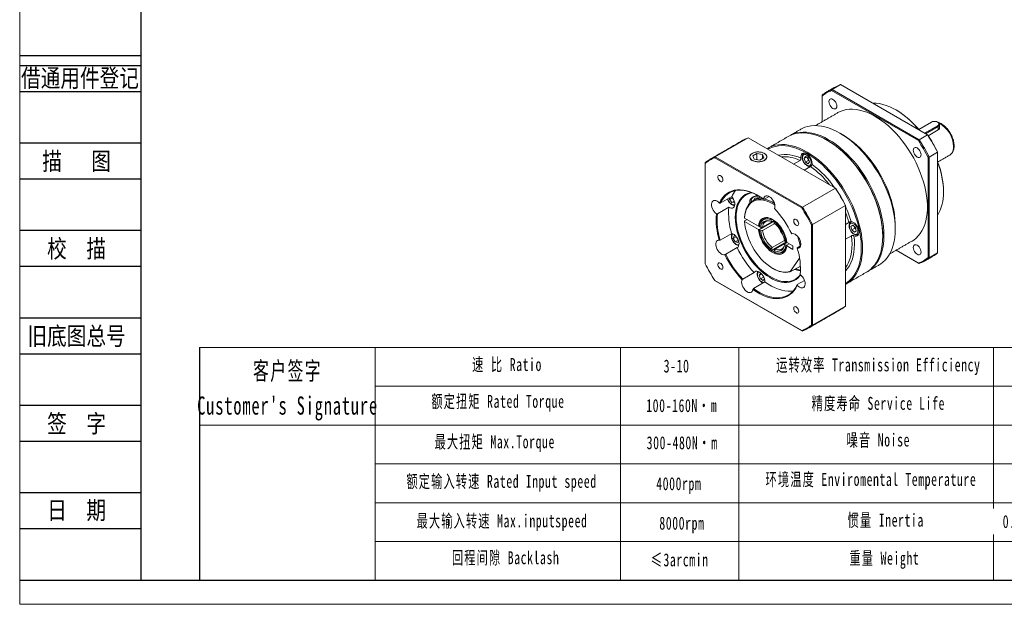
# Model space of a CAD drawing. Header units: millimetres. Extents: x 154 to 698, y 152 to 537.
# Tile 1 of 3: x 154 to 417, y 152 to 308. Entities that reach past the tile are written whole.
import ezdxf
from ezdxf.enums import TextEntityAlignment as Align

# ---------------------------------------------------------------- set-up
doc = ezdxf.new("R2010")
doc.units = ezdxf.units.MM
doc.layers.get('0').update_dxf_attribs({"lineweight": 18})
for name, color, linetype in [('2细线层', 4, 'Continuous'), ('6文字层', 3, 'Continuous'), ('7标注层', 4, 'Continuous')]:
    doc.layers.add(name, color=color, linetype=linetype)
doc.layers.add('图框_外框线', color=7, linetype='Continuous', lineweight=18)
doc.styles.add('宋体', font='txt', dxfattribs={"width": 0.8})
doc.styles.add('标准', font='txt', dxfattribs={"width": 0.667})

msp = doc.modelspace()

# ---------------------------------------------------------------- linework, layer by layer
at = {"color": 7, "linetype": 'Continuous', "lineweight": 15}
for p, q in [((370.66, 289.48), (372.88, 290.76)), ((370.66, 289.48), (393.94, 276.03)), ((396.17, 277.32), (372.88, 290.76)), ((367.98, 287.68), (367.98, 280.81)), ((393.73, 275.79), (370.55, 289.17)), ((397.22, 280.75), (393.82, 278.78)), ((395.38, 277.77), (398.88, 279.79)), ((399.01, 279.57), (395.63, 277.63)), ((398.88, 279.79), (399.01, 279.57)), ((399.01, 279.57), (399.01, 278.65)), ((348.26, 276.54), (339.44, 271.45)), ((371.54, 263.1), (348.26, 276.54)), ((396.17, 277.32), (393.94, 276.03)), ((399.01, 278.65), (396.36, 277.12)), ((362.56, 257.82), (339.36, 271.21)), ((339.44, 271.45), (362.73, 258.01)), ((350.55, 272.33), (349.45, 271.69)), ((349.45, 271.69), (349.86, 270.82)), ((352.06, 272.09), (350.55, 272.33)), ((350.55, 270.71), (350.55, 272.33)), ((351.36, 270.59), (352.46, 271.22)), ((352.46, 271.22), (352.06, 272.09)), ((352.06, 270.99), (352.06, 272.09)), ((363.17, 271), (363.54, 271.52)), ((363.81, 271.37), (363.17, 271)), ((363.54, 270.05), (363.17, 271)), ((363.54, 271.52), (364.28, 271.1)), ((364.15, 270.98), (364.06, 271.22)), ((364.34, 270.51), (364.15, 270.98)), ((364.28, 271.1), (364.64, 270.15)), ((396.3, 244.57), (396.3, 271.33)), ((396.62, 271.4), (398.85, 272.68)), ((396.62, 271.4), (396.62, 244.51)), ((398.85, 245.79), (398.85, 272.68)), ((402.12, 271.94), (402.19, 271.99)), ((336.77, 269.71), (336.77, 242.92)), ((349.86, 270.82), (351.36, 270.59)), ((360.4, 269.53), (362.12, 270.52)), ((364.93, 268.9), (363.21, 267.91)), ((364.34, 270.51), (363.54, 270.05)), ((364.28, 269.63), (363.54, 270.05)), ((364.64, 270.15), (364.28, 269.63)), ((364.55, 270.39), (364.34, 270.51)), ((371.54, 263.1), (362.73, 258.01)), ((340.8, 259.08), (343.86, 260.84)), ((344.01, 260.51), (343.22, 260.05)), ((343.22, 260.05), (343.22, 260.47)), ((344.01, 260.51), (344.01, 260.64)), ((344.33, 260.12), (344.01, 260.51)), ((350.04, 260.41), (351.19, 260.59)), ((350.26, 260.99), (350.41, 261.42)), ((350.6, 261.32), (350.52, 261.04)), ((353.85, 260.89), (352.52, 260.12)), ((343.1, 257.99), (340.04, 256.23)), ((343.85, 259.26), (343.22, 260.05)), ((344.49, 259.63), (343.85, 259.26)), ((344.49, 259.32), (343.85, 259.26)), ((344.33, 260.11), (344.33, 260.12)), ((344.49, 259.75), (344.49, 259.32)), ((349.82, 259.93), (350.04, 260.41)), ((350.04, 260.05), (350.04, 260.41)), ((374.22, 258.47), (365.4, 253.38)), ((374.22, 231.57), (374.22, 258.47)), ((350.98, 252.98), (347.31, 255.1)), ((347.31, 254.36), (347.95, 254.73)), ((347.31, 254.18), (350.98, 252.06)), ((351.27, 252.04), (355.27, 254.36)), ((351.59, 252.63), (351.27, 252.81)), ((351.3, 252.06), (355.12, 254.27)), ((352.1, 252.7), (355.18, 254.48)), ((355.34, 253.65), (352.1, 251.78)), ((354.38, 254.61), (354.38, 254.23)), ((354.51, 254.83), (354.54, 254.85)), ((355.18, 254.48), (354.7, 254.2)), ((355.11, 254.45), (355.13, 254.28)), ((355.27, 254.36), (355.12, 254.45)), ((355.12, 254.19), (355.12, 254.27)), ((355.17, 253.77), (355.17, 254.15)), ((355.32, 254.38), (355.3, 254.37)), ((365.15, 226.54), (365.15, 253.33)), ((365.4, 253.38), (365.4, 226.49)), ((374.22, 253.41), (375.15, 253.95)), ((375.64, 254), (375.68, 254.02)), ((375.72, 252.88), (376.24, 253.18)), ((376.24, 253.18), (375.72, 252.88)), ((375.91, 251.95), (375.72, 252.88)), ((376.24, 253.18), (376.95, 252.55)), ((376.71, 252.41), (376.62, 252.84)), ((340.79, 249.24), (343.84, 251.01)), ((344.28, 249.67), (344.47, 250.38)), ((345.07, 250.13), (344.28, 249.67)), ((344.47, 250.38), (344.96, 250.25)), ((345.33, 249.68), (345.11, 250.07)), ((351.27, 251.9), (351.59, 251.71)), ((351.3, 252.06), (351.31, 251.98)), ((375.88, 250.39), (374.22, 249.43)), ((376.71, 252.41), (375.91, 251.95)), ((376.62, 251.32), (375.91, 251.95)), ((377.14, 251.62), (376.62, 251.32)), ((377.04, 252.11), (376.71, 252.41)), ((376.95, 252.55), (377.14, 251.62)), ((377.59, 250.7), (377.55, 250.69)), ((344.8, 248.77), (344.28, 249.67)), ((345.58, 249.23), (344.8, 248.77)), ((345.51, 248.58), (344.8, 248.77)), ((345.56, 249.3), (345.33, 249.68)), ((345.64, 249.08), (345.51, 248.58)), ((358.51, 248.75), (354.51, 246.43)), ((354.7, 247.28), (357.93, 249.15)), ((358.09, 248.32), (355.49, 246.82)), ((358.29, 248.76), (357.96, 248.95)), ((357.96, 248.03), (358.29, 247.84)), ((358.09, 248.32), (358.57, 248.6)), ((358.5, 248.56), (358.36, 248.65)), ((358.37, 248.66), (358.51, 248.56)), ((358.51, 248.57), (358.51, 248.75)), ((358.54, 248.76), (358.56, 248.77)), ((359.21, 248.23), (358.54, 247.84)), ((360.19, 247.67), (358.57, 248.6)), ((359.21, 248.23), (358.57, 247.86)), ((358.57, 247.68), (360.19, 246.75)), ((360.19, 246.75), (360.19, 247.67)), ((361.38, 247.15), (362.25, 247.66)), ((345.32, 247.21), (342.26, 245.44)), ((354.38, 246.88), (354.38, 246.51)), ((355.17, 246.05), (355.17, 246.43)), ((387.78, 246.52), (393.73, 243.09)), ((393.94, 242.96), (387.78, 246.52)), ((398.85, 245.79), (396.62, 244.51)), ((359.47, 240.71), (362.21, 242.29)), ((359.52, 240.92), (361.98, 244.42)), ((346.8, 238.8), (349.86, 240.56)), ((351.16, 239.8), (351.53, 240.32)), ((351.8, 240.17), (351.16, 239.8)), ((351.53, 238.85), (351.16, 239.8)), ((351.53, 240.32), (351.9, 240.11)), ((352.14, 239.79), (352.14, 239.8)), ((352.32, 239.31), (352.14, 239.79)), ((339.36, 238.43), (362.56, 225.04)), ((362.73, 224.94), (339.44, 238.38)), ((352.71, 238.04), (349.65, 236.27)), ((352.32, 239.31), (351.53, 238.85)), ((352.26, 238.43), (351.53, 238.85)), ((352.58, 238.88), (352.26, 238.43)), ((352.44, 239.25), (352.32, 239.31)), ((361.37, 237.32), (363.28, 238.43)), ((374.22, 231.57), (365.4, 226.49))]:
    msp.add_line(p, q, dxfattribs=at)
for p, q in [((248.55, 220.57), (248.55, 158.4)), ((314.17, 220.57), (314.17, 158.4))]:
    msp.add_line(p, q)
at = {"color": 7, "linetype": 'Continuous', "lineweight": 15, "flags": 128}
for points in [[(371.94, 285.01), (371.91, 285.34), (371.8, 285.69), (371.63, 286.04), (371.42, 286.36), (371.16, 286.63), (370.89, 286.82), (370.62, 286.94), (370.37, 286.97), (370.15, 286.9), (369.98, 286.74), (369.88, 286.51), (369.84, 286.22), (369.88, 285.88), (369.98, 285.53), (370.15, 285.18), (370.37, 284.87), (370.62, 284.6), (370.89, 284.4), (371.16, 284.28), (371.42, 284.26), (371.63, 284.33), (371.8, 284.48), (371.91, 284.71), (371.94, 285.01)], [(372.24, 283.27), (372.87, 283.59), (373.63, 283.88), (374.44, 284.07), (375.28, 284.18), (376.16, 284.2), (377.07, 284.12), (378, 283.96), (378.96, 283.71), (379.93, 283.37), (380.91, 282.94), (381.89, 282.43), (382.88, 281.84), (383.87, 281.17), (384.84, 280.43), (385.8, 279.62), (386.75, 278.73), (387.67, 277.79), (388.56, 276.79), (389.42, 275.73), (390.25, 274.62), (391.03, 273.48), (391.78, 272.3), (392.47, 271.08), (393.11, 269.84), (393.7, 268.59), (394.22, 267.32), (394.69, 266.04), (395.1, 264.77), (395.44, 263.5), (395.72, 262.24), (395.92, 261.01), (396.06, 259.8), (396.13, 258.62), (396.13, 257.48), (396.06, 256.38), (395.92, 255.33), (395.72, 254.34), (395.44, 253.4), (395.1, 252.52), (394.69, 251.72), (394.22, 250.98), (393.7, 250.33), (393.11, 249.75), (392.47, 249.25), (392.04, 248.98)], [(393.87, 278.65), (393.38, 279.22), (392.53, 280.17), (391.64, 281.05), (390.74, 281.87), (389.82, 282.62), (388.88, 283.3), (387.94, 283.9), (387, 284.42), (386.07, 284.86), (385.14, 285.22), (384.23, 285.49), (383.33, 285.67), (382.46, 285.76), (381.62, 285.76), (381.55, 285.76)], [(362.29, 278.83), (362.65, 279.02), (363.42, 279.35), (364.22, 279.59), (365.07, 279.74), (365.95, 279.81), (366.86, 279.78), (367.8, 279.67), (368.76, 279.46), (369.74, 279.17), (370.74, 278.8), (371.74, 278.34), (372.75, 277.79), (373.76, 277.17), (374.77, 276.47), (375.76, 275.7), (376.75, 274.86), (377.71, 273.95), (378.65, 272.98), (379.56, 271.95), (380.44, 270.87), (381.29, 269.74), (382.09, 268.57), (382.85, 267.36), (383.57, 266.13), (384.23, 264.86), (384.84, 263.58), (385.4, 262.29), (385.89, 260.98), (386.33, 259.68), (386.7, 258.38), (387, 257.09), (387.24, 255.82), (387.41, 254.57), (387.52, 253.35), (387.55, 252.17), (387.52, 251.02), (387.41, 249.92), (387.24, 248.87), (387, 247.87), (386.7, 246.94), (386.33, 246.07), (385.89, 245.26), (385.4, 244.53), (384.84, 243.88), (384.23, 243.3), (383.57, 242.8), (383.22, 242.59)], [(398.88, 279.79), (399.09, 279.96), (399.21, 280.17), (399.21, 280.38), (399.09, 280.58), (398.88, 280.75), (398.58, 280.87), (398.23, 280.94), (397.87, 280.94), (397.52, 280.87), (397.22, 280.75)], [(399.01, 280.68), (399.13, 280.59), (399.32, 280.4), (399.4, 280.18), (399.37, 279.96), (399.24, 279.75), (399.01, 279.57)], [(384.21, 250.24), (384.17, 251.42), (384.07, 252.64), (383.9, 253.89), (383.66, 255.16), (383.35, 256.45), (382.98, 257.75), (382.55, 259.06), (382.06, 260.36), (381.5, 261.65), (380.89, 262.94), (380.23, 264.2), (379.51, 265.44), (378.75, 266.64), (377.95, 267.81), (377.1, 268.94), (376.22, 270.02), (375.31, 271.05), (374.37, 272.02), (373.41, 272.93), (372.42, 273.77), (371.43, 274.54), (370.42, 275.24), (369.41, 275.86), (368.4, 276.41), (367.4, 276.87), (366.4, 277.25), (365.42, 277.54), (364.46, 277.74), (363.52, 277.85), (362.61, 277.88), (361.73, 277.82), (360.88, 277.66), (360.08, 277.42), (359.31, 277.1), (358.95, 276.9)], [(359.11, 276.99), (359.63, 277.28), (360.39, 277.61), (361.2, 277.85), (362.04, 278), (362.92, 278.06), (363.84, 278.04), (364.78, 277.92), (365.74, 277.72), (366.72, 277.43), (367.72, 277.05), (368.72, 276.59), (369.73, 276.05), (370.74, 275.43), (371.75, 274.73), (372.74, 273.95), (373.72, 273.11), (374.69, 272.2), (375.63, 271.23), (376.54, 270.2), (377.42, 269.12), (378.26, 268), (379.07, 266.83), (379.83, 265.62), (380.54, 264.38), (381.21, 263.12), (381.82, 261.84), (382.37, 260.54), (382.87, 259.24), (383.3, 257.94), (383.67, 256.64), (383.98, 255.35), (384.22, 254.08), (384.39, 252.83), (384.49, 251.61), (384.53, 250.42), (384.49, 249.27), (384.39, 248.17), (384.22, 247.12), (383.98, 246.13), (383.67, 245.19), (383.3, 244.32), (382.87, 243.52), (382.37, 242.79), (381.82, 242.13), (381.21, 241.55), (380.54, 241.06), (380.03, 240.75)], [(373.55, 277.33), (374.29, 276.88), (375.27, 276.22), (376.25, 275.47), (377.21, 274.66), (378.16, 273.77), (379.08, 272.83), (379.97, 271.83), (380.83, 270.77), (381.66, 269.67), (382.44, 268.52), (383.18, 267.34), (383.88, 266.12), (384.52, 264.88), (385.1, 263.63), (385.63, 262.36), (386.1, 261.08), (386.51, 259.81), (386.85, 258.54), (387.13, 257.28), (387.33, 256.05), (387.47, 254.84), (387.54, 253.66), (387.55, 253.08)], [(353.3, 273.63), (353.9, 273.97), (354.67, 274.3), (355.47, 274.54), (356.32, 274.69), (357.2, 274.76), (358.11, 274.73), (359.05, 274.62), (360.01, 274.41), (360.99, 274.12), (361.99, 273.75), (362.99, 273.29), (364, 272.74), (365.01, 272.12), (366.02, 271.42), (367.01, 270.65), (368, 269.8), (368.96, 268.9), (369.9, 267.92), (370.81, 266.9), (371.69, 265.82), (372.54, 264.69), (373.34, 263.52), (374.1, 262.31), (374.82, 261.08), (375.48, 259.81), (376.09, 258.53), (376.65, 257.24), (377.14, 255.93), (377.57, 254.63), (377.95, 253.33), (378.25, 252.04), (378.49, 250.77), (378.66, 249.52), (378.77, 248.3), (378.8, 247.11), (378.77, 245.97), (378.66, 244.87), (378.49, 243.82), (378.25, 242.82), (377.95, 241.89), (377.57, 241.01), (377.14, 240.21), (376.65, 239.48), (376.09, 238.82), (375.48, 238.25), (374.82, 237.75), (374.22, 237.4)], [(374.22, 237.65), (374.8, 238.03), (375.44, 238.56), (376.03, 239.17), (376.56, 239.86), (377.03, 240.62), (377.44, 241.45), (377.78, 242.35), (378.06, 243.31), (378.26, 244.34), (378.4, 245.41), (378.47, 246.54), (378.47, 247.7), (378.4, 248.91), (378.26, 250.14), (378.06, 251.4), (377.78, 252.69), (377.44, 253.98), (377.03, 255.28), (376.56, 256.59), (376.03, 257.89), (375.44, 259.18), (374.8, 260.45), (374.1, 261.7), (373.36, 262.91), (372.57, 264.1), (371.74, 265.24), (370.87, 266.34), (369.97, 267.38), (369.04, 268.37), (368.08, 269.3), (367.1, 270.16), (366.11, 270.96), (365.11, 271.68), (364.1, 272.32), (363.09, 272.88), (362.08, 273.36), (361.08, 273.76), (360.1, 274.07), (359.13, 274.29), (358.18, 274.42), (357.27, 274.46), (356.38, 274.41), (355.53, 274.27), (354.72, 274.05), (353.95, 273.73), (353.52, 273.5)], [(369.57, 275.77), (370.33, 275.31), (371.34, 274.63), (372.33, 273.87), (373.32, 273.05), (374.29, 272.15), (375.23, 271.19), (376.15, 270.17), (377.04, 269.1), (377.89, 267.98), (378.7, 266.82), (379.47, 265.62), (380.19, 264.38), (380.86, 263.12), (381.47, 261.84), (382.03, 260.55), (382.53, 259.24), (382.97, 257.94), (383.35, 256.64), (383.65, 255.35), (383.9, 254.08), (384.07, 252.83), (384.17, 251.61), (384.21, 250.42)], [(384.21, 250.42), (384.2, 251.01), (384.13, 252.21), (383.99, 253.45), (383.78, 254.71), (383.51, 255.99), (383.17, 257.29), (382.76, 258.59), (382.29, 259.9), (381.76, 261.19), (381.17, 262.48), (380.53, 263.75), (379.83, 265), (379.09, 266.22), (378.3, 267.4), (377.47, 268.55), (376.6, 269.64), (375.69, 270.69), (374.76, 271.68), (373.81, 272.61), (372.83, 273.47), (371.84, 274.26), (370.83, 274.98), (369.82, 275.62), (369.57, 275.77)], [(394.44, 272.02), (394.41, 272.35), (394.3, 272.7), (394.13, 273.05), (393.92, 273.37), (393.66, 273.64), (393.39, 273.84), (393.12, 273.95), (392.87, 273.98), (392.65, 273.91), (392.48, 273.75), (392.38, 273.52), (392.34, 273.23), (392.38, 272.89), (392.48, 272.54), (392.65, 272.19), (392.87, 271.88), (393.12, 271.61), (393.39, 271.41), (393.66, 271.29), (393.92, 271.27), (394.13, 271.34), (394.3, 271.49), (394.41, 271.72), (394.44, 272.02)], [(349.33, 272.39), (349.03, 272.18), (348.82, 271.93), (348.69, 271.66), (348.67, 271.39), (348.74, 271.11), (348.91, 270.85), (349.17, 270.62), (349.51, 270.43), (349.92, 270.28), (350.36, 270.18), (350.84, 270.13), (351.32, 270.15), (351.78, 270.22), (352.21, 270.35), (352.58, 270.52), (352.88, 270.73), (353.1, 270.98), (353.22, 271.25), (353.25, 271.53), (353.17, 271.8), (353, 272.06), (352.74, 272.29), (352.4, 272.49), (352, 272.64), (351.55, 272.74), (351.08, 272.78), (350.6, 272.76), (350.14, 272.69), (349.71, 272.57), (349.33, 272.39)], [(350.37, 272.72), (349.93, 272.63), (349.53, 272.48), (349.19, 272.28), (348.93, 272.05), (348.76, 271.8), (348.69, 271.52), (348.71, 271.25), (348.83, 270.99), (349.05, 270.74), (349.35, 270.53), (349.72, 270.36), (350.14, 270.23), (350.6, 270.16), (351.08, 270.15), (351.55, 270.19), (351.99, 270.29), (352.39, 270.44), (352.72, 270.63), (352.98, 270.86), (353.15, 271.12), (353.23, 271.39), (353.2, 271.66), (353.08, 271.93), (352.86, 272.17), (352.57, 272.38), (352.2, 272.56), (351.77, 272.68), (351.31, 272.75), (350.84, 272.77), (350.37, 272.72)], [(362.35, 271.11), (362.34, 271.5), (362.39, 271.84), (362.51, 272.13), (362.69, 272.33), (362.93, 272.45), (363.21, 272.49), (363.52, 272.43), (363.84, 272.28), (364.17, 272.05), (364.48, 271.75), (364.76, 271.4), (365, 271), (365.18, 270.58), (365.3, 270.16), (365.35, 269.76), (365.34, 269.39)], [(362.75, 271.24), (362.79, 270.89), (362.9, 270.52), (363.07, 270.15), (363.29, 269.81), (363.55, 269.51), (363.84, 269.29), (364.12, 269.14), (364.4, 269.09), (364.64, 269.12), (364.84, 269.25), (364.98, 269.46), (365.05, 269.75), (365.05, 270.08), (364.98, 270.45), (364.84, 270.82), (364.64, 271.18), (364.4, 271.5), (364.12, 271.76), (363.84, 271.95), (363.55, 272.05), (363.29, 272.06), (363.07, 271.97), (362.9, 271.8), (362.79, 271.55), (362.75, 271.24)], [(363.15, 272.35), (363.3, 272.41), (363.5, 272.43)], [(341.5, 265.28), (341.46, 265.55), (341.36, 265.83), (341.2, 266.1), (341, 266.32), (340.78, 266.46), (340.56, 266.52), (340.38, 266.49), (340.24, 266.37), (340.17, 266.17), (340.17, 265.92), (340.24, 265.63), (340.38, 265.36), (340.56, 265.11), (340.78, 264.92), (341, 264.82), (341.2, 264.8), (341.36, 264.88), (341.46, 265.05), (341.5, 265.28)], [(340.56, 259.13), (340.95, 259.87), (341.4, 260.53), (341.92, 261.11), (342.5, 261.6), (343.13, 262), (343.82, 262.31), (344.55, 262.52), (345.33, 262.64), (346.14, 262.66), (346.98, 262.59), (347.86, 262.42), (348.75, 262.16), (349.65, 261.8), (350.57, 261.35), (351.49, 260.81), (352.4, 260.19)], [(351.02, 261.09), (350.71, 261.27), (349.8, 261.71), (348.9, 262.07), (348.02, 262.33), (347.16, 262.5), (346.32, 262.57), (345.52, 262.55), (344.75, 262.43), (344.02, 262.22), (343.35, 261.91), (342.72, 261.52), (342.15, 261.03), (341.64, 260.46), (341.19, 259.81), (340.8, 259.08)], [(343.86, 260.84), (344.14, 260.46), (344.37, 260.04), (344.54, 259.6), (344.64, 259.17), (344.66, 258.77), (344.61, 258.41), (344.49, 258.12), (344.3, 257.9), (344.05, 257.78), (343.76, 257.76), (343.43, 257.83), (343.1, 257.99)], [(344.78, 255.36), (344.82, 256.27), (344.92, 257.13), (345.09, 257.94), (345.33, 258.69), (345.64, 259.38), (346, 259.99), (346.43, 260.53), (346.92, 261), (347.45, 261.38), (348.04, 261.67), (348.67, 261.88), (349.15, 261.98)], [(349.37, 261.89), (348.97, 261.82), (348.34, 261.62), (347.74, 261.34), (347.2, 260.97), (346.71, 260.51), (346.28, 259.98), (345.9, 259.37), (345.6, 258.69), (345.35, 257.94), (345.18, 257.13), (345.07, 256.27), (345.04, 255.36)], [(351.22, 260.98), (351.01, 260.99), (350.57, 260.96), (350.15, 260.88), (349.77, 260.75), (349.46, 260.57), (349.22, 260.35), (349.08, 260.11), (349.05, 259.85), (349.11, 259.6), (349.15, 259.52)], [(355.29, 257.63), (355.39, 257.93), (355.41, 258.29), (355.37, 258.68), (355.26, 259.09), (355.09, 259.51), (354.86, 259.91), (354.59, 260.27), (354.29, 260.57), (353.97, 260.82), (353.65, 260.98), (353.34, 261.06), (353.06, 261.05), (352.81, 260.95), (352.61, 260.77), (352.47, 260.51), (352.4, 260.19)], [(340.56, 259.13), (340.25, 259.42), (339.93, 259.64), (339.61, 259.77), (339.31, 259.82), (339.03, 259.78), (338.8, 259.65), (338.63, 259.44), (338.51, 259.16), (338.46, 258.82), (338.48, 258.44), (338.57, 258.03), (338.72, 257.61), (338.92, 257.21), (339.18, 256.83), (339.47, 256.51), (339.79, 256.24)], [(342.78, 260.22), (342.79, 260.21), (342.93, 259.83), (343.14, 259.48), (343.38, 259.16), (343.66, 258.91), (343.95, 258.73), (344.23, 258.63), (344.49, 258.63), (344.66, 258.69)], [(347.31, 255.28), (347.38, 256.09), (347.53, 256.85), (347.74, 257.54), (348.03, 258.17), (348.37, 258.72), (348.78, 259.2), (349.25, 259.59), (349.77, 259.9), (350.34, 260.12), (350.95, 260.24), (351.6, 260.28), (352.29, 260.22), (352.38, 260.21)], [(355.39, 258.58), (355.22, 258.69), (354.48, 259.13), (353.75, 259.47), (353.03, 259.73), (352.32, 259.9), (351.64, 259.98), (350.98, 259.96), (350.37, 259.85), (349.79, 259.64), (349.27, 259.35), (348.8, 258.97), (348.39, 258.5), (348.03, 257.96), (347.75, 257.34), (347.53, 256.65), (347.38, 255.9), (347.31, 255.1)], [(362.26, 239.91), (362.07, 239.65), (361.61, 239.15), (361.1, 238.73), (360.54, 238.39), (359.93, 238.13), (359.27, 237.97), (358.58, 237.89), (357.86, 237.9), (357.11, 238), (356.33, 238.19), (355.54, 238.47), (354.74, 238.83), (353.94, 239.28), (353.14, 239.8), (352.34, 240.4), (351.56, 241.07), (350.79, 241.81), (350.05, 242.6), (349.35, 243.45), (348.67, 244.35), (348.04, 245.29), (347.45, 246.27), (346.92, 247.27), (346.43, 248.29), (346, 249.32), (345.64, 250.36), (345.33, 251.4), (345.09, 252.42), (344.92, 253.43), (344.82, 254.41), (344.78, 255.36)], [(345.04, 255.36), (345.07, 254.41), (345.18, 253.43), (345.35, 252.42), (345.6, 251.4), (345.9, 250.36), (346.28, 249.32), (346.71, 248.29), (347.2, 247.27), (347.74, 246.27), (348.34, 245.3), (348.97, 244.36), (349.65, 243.47), (350.37, 242.63), (351.11, 241.84), (351.88, 241.12), (352.66, 240.47), (353.46, 239.88), (354.27, 239.38), (355.07, 238.96), (355.87, 238.62), (356.66, 238.36), (357.42, 238.2), (358.17, 238.13), (358.88, 238.14), (359.56, 238.25), (360.2, 238.45), (360.79, 238.73), (361.34, 239.1), (361.83, 239.56), (362.17, 239.98)], [(350.98, 252.98), (351.07, 253.53), (351.24, 254.02), (351.47, 254.44), (351.77, 254.78), (352.12, 255.03), (352.53, 255.19), (352.98, 255.26), (353.47, 255.23), (353.98, 255.1), (354.51, 254.88), (355.04, 254.57), (355.57, 254.18), (356.08, 253.72), (356.57, 253.19), (357.02, 252.6), (357.43, 251.97), (357.79, 251.31), (358.08, 250.62), (358.32, 249.94), (358.48, 249.26), (358.57, 248.6)], [(347.31, 254.18), (347.39, 253.28), (347.54, 252.34), (347.76, 251.39), (348.06, 250.42), (348.42, 249.45), (348.84, 248.49), (349.33, 247.56), (349.87, 246.64), (350.46, 245.77), (351.09, 244.94), (351.76, 244.17), (352.46, 243.45), (353.19, 242.81), (353.93, 242.24), (354.67, 241.75), (355.42, 241.35), (356.16, 241.04), (356.89, 240.83), (357.6, 240.7), (358.28, 240.68), (358.92, 240.75), (359.52, 240.92)], [(355.3, 254.37), (355.84, 253.95), (355.94, 253.86)], [(361.75, 253.59), (361.71, 253.86), (361.61, 254.14), (361.45, 254.41), (361.25, 254.62), (361.03, 254.77), (360.81, 254.83), (360.63, 254.8), (360.49, 254.68), (360.42, 254.48), (360.42, 254.23), (360.49, 253.94), (360.63, 253.67), (360.81, 253.42), (361.03, 253.23), (361.25, 253.13), (361.45, 253.11), (361.61, 253.19), (361.71, 253.36), (361.75, 253.59)], [(376.13, 253.7), (375.87, 253.73), (375.63, 253.67), (375.45, 253.51), (375.33, 253.28), (375.28, 252.98), (375.3, 252.64), (375.39, 252.27), (375.55, 251.89), (375.76, 251.55), (376.02, 251.24), (376.3, 251), (376.59, 250.84), (376.87, 250.76), (377.12, 250.78), (377.33, 250.89), (377.48, 251.09), (377.57, 251.35), (377.58, 251.68), (377.53, 252.04), (377.4, 252.41), (377.21, 252.78), (376.98, 253.11), (376.71, 253.38), (376.42, 253.58), (376.13, 253.7)], [(375.75, 254.16), (376.06, 254.1), (376.38, 253.95), (376.71, 253.72), (377.02, 253.41), (377.29, 253.06), (377.53, 252.66), (377.71, 252.24), (377.83, 251.82), (377.88, 251.42), (377.86, 251.05), (377.77, 250.74), (377.61, 250.5), (377.4, 250.34), (377.14, 250.26), (376.84, 250.28), (376.52, 250.39)], [(343.84, 251.01), (344.18, 250.89), (344.51, 250.68), (344.84, 250.39), (345.14, 250.03), (345.4, 249.63), (345.6, 249.2), (345.73, 248.76), (345.8, 248.34), (345.78, 247.96), (345.7, 247.63), (345.54, 247.38), (345.32, 247.21)], [(344.16, 250.89), (344.02, 250.77), (343.89, 250.54), (343.84, 250.25), (343.85, 249.9), (343.94, 249.54), (344.09, 249.16), (344.3, 248.81), (344.55, 248.5), (344.83, 248.26), (345.12, 248.09), (345.4, 248), (345.66, 248.01), (345.79, 248.07)], [(358.57, 247.68), (358.48, 247.12), (358.32, 246.63), (358.08, 246.22), (357.79, 245.88), (357.43, 245.63), (357.02, 245.47), (356.57, 245.4), (356.08, 245.43), (355.57, 245.56), (355.04, 245.78), (354.51, 246.08), (353.98, 246.47), (353.47, 246.94), (352.98, 247.47), (352.53, 248.06), (352.12, 248.69), (351.77, 249.35), (351.47, 250.03), (351.24, 250.72), (351.07, 251.4), (350.98, 252.06)], [(361.37, 247.06), (361.66, 247.07), (361.91, 247.17), (362.1, 247.35), (362.24, 247.61), (362.31, 247.93), (362.31, 248.3), (362.25, 248.71), (362.12, 249.12), (361.93, 249.53), (361.69, 249.92), (361.41, 250.27), (361.1, 250.55), (360.78, 250.77), (360.46, 250.91), (360.15, 250.96), (359.88, 250.92)], [(376.52, 250.39), (376.62, 249.21), (376.65, 248.06), (376.61, 246.96), (376.49, 245.92), (376.3, 244.92), (376.03, 243.99), (375.7, 243.13), (375.3, 242.33), (374.83, 241.62), (374.29, 240.98), (374.22, 240.9)], [(374.22, 241.75), (374.24, 241.78), (374.7, 242.49), (375.09, 243.26), (375.42, 244.11), (375.68, 245.03), (375.86, 246), (375.98, 247.03), (376.02, 248.11), (375.98, 249.23), (375.88, 250.39)], [(379.87, 240.66), (380.23, 240.87), (380.89, 241.37), (381.5, 241.95), (382.06, 242.6), (382.55, 243.33), (382.98, 244.14), (383.35, 245.01), (383.66, 245.94), (383.9, 246.94), (384.07, 247.99), (384.17, 249.09), (384.21, 250.24)], [(340.54, 249.19), (340.26, 249.18), (340.01, 249.08), (339.81, 248.9), (339.68, 248.64), (339.61, 248.32), (339.6, 247.95), (339.67, 247.54), (339.8, 247.13), (339.99, 246.72), (340.23, 246.33), (340.51, 245.98), (340.82, 245.7), (341.14, 245.48), (341.46, 245.34), (341.76, 245.29), (342.04, 245.33)], [(358.41, 249.57), (358.44, 249.44), (358.54, 248.76)], [(394.44, 246.03), (394.41, 246.37), (394.3, 246.72), (394.13, 247.07), (393.92, 247.39), (393.66, 247.66), (393.39, 247.85), (393.12, 247.97), (392.87, 247.99), (392.65, 247.93), (392.48, 247.77), (392.38, 247.54), (392.34, 247.25), (392.38, 246.91), (392.48, 246.56), (392.65, 246.21), (392.87, 245.89), (393.12, 245.63), (393.39, 245.43), (393.66, 245.31), (393.92, 245.29), (394.13, 245.35), (394.3, 245.51), (394.41, 245.74), (394.44, 246.03)], [(354.47, 246.5), (354.68, 246.35), (355.17, 246.07)], [(341.5, 241.89), (341.46, 242.16), (341.36, 242.45), (341.2, 242.71), (341, 242.93), (340.78, 243.08), (340.56, 243.14), (340.38, 243.11), (340.24, 242.98), (340.17, 242.79), (340.17, 242.53), (340.24, 242.25), (340.38, 241.97), (340.56, 241.73), (340.78, 241.54), (341, 241.44), (341.2, 241.42), (341.36, 241.5), (341.46, 241.66), (341.5, 241.89)], [(362.22, 242.03), (361.95, 242.12), (361.93, 242.13)], [(349.86, 240.56), (350.05, 240.77), (350.3, 240.9), (350.59, 240.92), (350.91, 240.85), (351.25, 240.68), (351.59, 240.43), (351.9, 240.11), (352.18, 239.73), (352.41, 239.31), (352.58, 238.87), (352.68, 238.44), (352.71, 238.04)], [(351.07, 240.78), (350.91, 240.64), (350.79, 240.4), (350.74, 240.1), (350.77, 239.75), (350.86, 239.38), (351.02, 239.01), (351.24, 238.66), (351.49, 238.36), (351.77, 238.12), (352.06, 237.96), (352.34, 237.89), (352.45, 237.89)], [(361.35, 237.12), (361.66, 236.83), (361.98, 236.61), (362.3, 236.48), (362.61, 236.43), (362.88, 236.47), (363.11, 236.6), (363.29, 236.81), (363.41, 237.09), (363.46, 237.43), (363.44, 237.81), (363.35, 238.22), (363.2, 238.63), (362.99, 239.04), (362.73, 239.41), (362.44, 239.74), (362.13, 240.01)], [(362.13, 240.17), (362.2, 240.96), (362.22, 241.7)], [(346.62, 238.62), (346.53, 238.32), (346.5, 237.96), (346.55, 237.57), (346.65, 237.16), (346.83, 236.74), (347.05, 236.34), (347.32, 235.98), (347.62, 235.68), (347.94, 235.43), (348.26, 235.27), (348.57, 235.19), (348.86, 235.2), (349.11, 235.3), (349.3, 235.48), (349.44, 235.74), (349.51, 236.06)], [(361.35, 237.12), (360.97, 236.38), (360.51, 235.72), (360, 235.14), (359.42, 234.65), (358.78, 234.25), (358.1, 233.94), (357.37, 233.73), (356.59, 233.61), (355.78, 233.59), (354.93, 233.66), (354.06, 233.83), (353.17, 234.09), (352.26, 234.45), (351.35, 234.9), (350.43, 235.44), (349.51, 236.06)], [(349.65, 236.27), (350.56, 235.66), (351.46, 235.13), (352.37, 234.68), (353.27, 234.33), (354.15, 234.06), (355.01, 233.9), (355.85, 233.82), (356.65, 233.85), (357.42, 233.96), (358.15, 234.18), (358.82, 234.48), (359.45, 234.88), (360.02, 235.37), (360.53, 235.94), (360.98, 236.59), (361.37, 237.32)], [(360.34, 235.7), (359.71, 235.61), (358.9, 235.59), (358.07, 235.66), (357.2, 235.83), (356.32, 236.09), (355.42, 236.45), (354.52, 236.89), (353.61, 237.42), (352.71, 238.04)], [(361.75, 230.2), (361.71, 230.47), (361.61, 230.76), (361.45, 231.02), (361.25, 231.24), (361.03, 231.39), (360.81, 231.45), (360.63, 231.42), (360.49, 231.29), (360.42, 231.1), (360.42, 230.84), (360.49, 230.56), (360.63, 230.28), (360.81, 230.04), (361.03, 229.85), (361.25, 229.74), (361.45, 229.73), (361.61, 229.81), (361.71, 229.97), (361.75, 230.2)]]:
    msp.add_lwpolyline(points, dxfattribs=at)
at = {"color": 7, "linetype": 'Continuous', "lineweight": 15}
for centre, radius, start, end in [((373.63, 281.24), 8.75, 109.8425, 130.1683), ((375.87, 282.5), 8.78, 109.8546, 119.9764), ((373.54, 281.02), 8.68, 110.1462, 129.8646), ((375.79, 264), 23.32, 38.6822, 58.7839), ((395.7, 273.93), 7.45, 2.1756, 61.3974), ((351.24, 268.28), 8.78, 109.8546, 119.9764), ((358.51, 252.48), 45.11, 26.6001, 33.3999), ((358.89, 252.7), 44.73, 26.7024, 33.2976), ((356.34, 251.23), 44.73, 26.7024, 33.2976), ((356.28, 251.2), 45.11, 26.6001, 33.3999), ((400.65, 273.96), 2.5, 308.0659, 5.6866), ((342.41, 263.22), 8.75, 109.8425, 130.1683), ((342.34, 263.05), 8.69, 110.0851, 129.9257), ((358.22, 262.66), 9.41, 63.9531, 101.5532), ((357.91, 261.86), 9.63, 64.0933, 95.0096), ((365.37, 271.46), 1.3, 191.3043, 201.4535), ((365.54, 271.52), 1.48, 200.9905, 227.6881), ((350.42, 248.89), 24.71, 37.6844, 54.0507), ((349.63, 248.09), 26.47, 34.8424, 53.6082), ((377.71, 261.8), 22.73, 0.9462, 21.5869), ((376.88, 261.5), 23.57, 1.1947, 21.2084), ((333.88, 238.27), 45.11, 26.6001, 33.3999), ((349.85, 258.17), 6.56, 139.1783, 156.0037), ((345.52, 261.07), 1.53, 200.9241, 218.7481), ((334.18, 238.44), 44.8, 26.6818, 33.3182), ((389.03, 261.62), 11.41, 329.3254, 1.877), ((360.65, 256.34), 17.64, 174.6137, 197.5975), ((349.52, 259.61), 0.812, 179.8133, 208.8165), ((350.72, 251.98), 8.4, 57.0844, 77.1023), ((325.07, 233.18), 45.11, 26.6001, 33.3999), ((347.87, 246.08), 29.03, 16.1626, 24.7908), ((357.55, 254.57), 17.84, 174.6389, 197.5724), ((357.6, 254.57), 17.64, 174.6137, 197.5975), ((335.74, 239.34), 26.77, 25.6162, 43.0777), ((325.12, 233.21), 44.8, 26.6818, 33.3182), ((348.57, 246.34), 27.65, 15.9602, 21.9142), ((353.41, 252.99), 2.14, 59.2477, 180.7631), ((353.33, 252.83), 2.07, 59.5448, 180.466), ((353.46, 252.61), 1.86, 60.4152, 179.5955), ((353.78, 252.73), 1.68, 88.3349, 180.9907), ((353.42, 252.66), 2.48, 54.7187, 115.6187), ((350.44, 247.83), 7.9, 6.7986, 53.2014), ((350.82, 248.05), 7.19, 7.2288, 52.7712), ((376.02, 253.41), 0.701, 89.2804, 119.2858), ((378.07, 253.19), 1.49, 193.5215, 226.4729), ((359.11, 252.83), 7.9, 186.7986, 233.2014), ((358.73, 252.61), 7.19, 187.2288, 232.7712), ((358.85, 252.68), 6.82, 187.5838, 232.4162), ((363.27, 255.23), 7.32, 202.3325, 217.6621), ((347.65, 245.47), 14.64, 8.3121, 18.4839), ((377.23, 251.31), 0.701, 300.7096, 330.7134), ((346.64, 250.44), 1.52, 200.9016, 210.0729), ((346.65, 250.44), 1.52, 209.9271, 219.0931), ((356.09, 248.05), 1.86, 240.4152, 359.5955), ((356.22, 247.83), 2.07, 239.5448, 0.466), ((356.4, 247.81), 2.14, 239.2477, 0.7631), ((356.34, 248.32), 1.72, 240.285, 330.3941), ((356.16, 247.93), 2.41, 304.3332, 358.3707), ((366.18, 256.91), 26.77, 205.6162, 223.0777), ((366.13, 256.88), 26.47, 205.597, 223.0968), ((369.18, 258.64), 26.47, 205.597, 223.0968), ((344.37, 241.67), 17.84, 354.6389, 17.5724), ((393.19, 252.5), 8.78, 300.0156, 310.1587), ((376.8, 263.04), 44.8, 206.6818, 213.3182), ((390.74, 251.23), 8.68, 290.1462, 309.8646), ((390.97, 251.2), 8.75, 289.8425, 310.1683), ((353.57, 240.34), 1.53, 201.2611, 219.0613), ((358.34, 246.91), 6.3, 237.3132, 280.3713), ((363.61, 249.11), 8.23, 249.2882, 260.1842), ((363.94, 249.42), 8.39, 249.315, 258.0939), ((368.56, 238.28), 8.78, 300.0156, 310.1587), ((359.57, 233.2), 8.69, 290.0851, 309.9257), ((359.76, 233.18), 8.75, 289.8425, 310.1683)]:
    msp.add_arc(centre, radius, start, end, dxfattribs=at)
for points in [[(371.48, 290.11), (369.25, 288.82)], [(370.55, 289.17), (370.66, 289.48)], [(367.98, 287.68), (367.98, 287.93)], [(372.24, 283.27), (366.24, 279.81)], [(387.87, 283.95), (387.71, 284.04)], [(399.01, 280.68), (398.88, 280.75)], [(399.4, 279.22), (399.4, 280.12)], [(358.95, 276.9), (353.54, 273.78)], [(362.29, 278.83), (359.27, 277.08)], [(373.55, 277.33), (372.76, 277.79)], [(396.27, 277.26), (396.17, 277.32)], [(346.85, 275.89), (338.04, 270.8)], [(369.57, 275.77), (369.42, 275.86)], [(393.73, 275.79), (393.94, 276.03)], [(339.36, 271.21), (339.44, 271.45)], [(349.35, 272.38), (349.33, 272.38)], [(352.58, 272.38), (352.57, 272.38)], [(363.37, 272.47), (363.15, 272.35)], [(396.62, 271.4), (396.3, 271.33)], [(398.85, 272.8), (398.85, 272.68)], [(398.88, 270.07), (402.12, 271.94)], [(336.77, 269.91), (336.77, 269.71)], [(371.62, 263.05), (371.54, 263.1)], [(400.44, 261.99), (400.44, 262.18)], [(340.8, 259.08), (340.56, 259.13)], [(348.71, 259.61), (348.71, 259.12)], [(349.77, 259.91), (349.54, 259.77)], [(352.4, 260.19), (352.52, 260.12)], [(362.56, 257.82), (362.73, 258.01)], [(374.22, 258.47), (374.22, 258.56)], [(339.79, 256.24), (340.04, 256.23)], [(347.31, 255.1), (347.31, 255.28)], [(347.31, 254.36), (347.31, 254.18)], [(351.3, 252.98), (350.98, 252.98)], [(351.27, 252.81), (351.27, 252.96)], [(352.35, 254.9), (352.32, 254.88)], [(354.51, 254.83), (354.38, 254.61)], [(355.12, 254.27), (355.11, 254.45)], [(355.17, 254.15), (355.3, 254.37)], [(365.15, 253.33), (365.4, 253.38)], [(375.89, 254.14), (375.68, 254.02)], [(387.55, 252.17), (387.55, 253.08)], [(350.98, 252.06), (351.3, 252.06)], [(351.27, 252.04), (351.27, 251.9)], [(377.59, 250.7), (377.8, 250.83)], [(384.21, 250.24), (384.21, 250.42)], [(340.79, 249.24), (340.54, 249.19)], [(358.54, 248.76), (358.29, 248.76)], [(358.29, 247.84), (358.54, 247.84)], [(358.57, 247.86), (358.57, 247.68)], [(386.04, 245.51), (392.04, 248.98)], [(342.04, 245.33), (342.26, 245.44)], [(354.38, 246.51), (354.51, 246.43)], [(355.3, 245.97), (355.17, 246.05)], [(357.49, 245.92), (357.52, 245.94)], [(361.38, 247.15), (361.37, 247.06)], [(395.35, 243.61), (397.58, 244.9)], [(380.19, 240.84), (383.22, 242.59)], [(393.94, 242.96), (393.73, 243.09)], [(396.62, 244.51), (396.3, 244.57)], [(354.77, 241.69), (354.93, 241.6)], [(359.52, 240.92), (359.47, 240.71)], [(362.13, 240.01), (362.13, 240.17)], [(374.47, 237.53), (379.87, 240.66)], [(339.44, 238.38), (339.36, 238.43)], [(346.8, 238.8), (346.62, 238.62)], [(361.37, 237.32), (361.35, 237.12)], [(349.51, 236.06), (349.65, 236.27)], [(364.13, 225.59), (372.95, 230.68)], [(365.15, 226.54), (365.4, 226.49)], [(362.73, 224.94), (362.56, 225.04)]]:
    msp.add_open_spline(points, degree=1, dxfattribs=at)
for points, knots in [([(399.4, 279.28), (399.4, 279.24), (399.39, 279.14), (399.35, 279), (399.26, 278.86), (399.14, 278.74), (399.05, 278.68), (399.01, 278.65)], [0, 0, 0, 0, 0.16864, 0.387273, 0.601002, 0.821318, 1, 1, 1, 1]), ([(402.2, 272.01), (402.28, 272.06), (402.47, 272.18), (402.72, 272.46), (402.95, 272.83), (403.13, 273.26), (403.24, 273.73), (403.27, 274.12), (403.28, 274.44), (403.26, 274.78), (403.21, 275.28), (403.08, 275.88), (402.88, 276.49), (402.64, 277.09), (402.34, 277.68), (401.99, 278.24), (401.6, 278.76), (401.18, 279.25), (400.73, 279.68), (400.26, 280.05), (399.78, 280.35), (399.36, 280.56), (399.11, 280.63), (399.02, 280.66)], [0, 0, 0, 0, 0.03221, 0.081562, 0.131391, 0.182309, 0.234442, 0.285483, 0.299153, 0.327715, 0.381361, 0.434914, 0.488353, 0.541691, 0.594965, 0.648227, 0.701523, 0.754898, 0.808408, 0.862105, 0.916025, 0.970153, 1, 1, 1, 1]), ([(362.12, 270.52), (362.15, 270.55), (362.22, 270.6), (362.3, 270.72), (362.35, 270.86), (362.36, 271), (362.36, 271.08), (362.35, 271.11)], [0, 0, 0, 0, 0.2090347, 0.418027, 0.6314271, 0.8491384, 1, 1, 1, 1]), ([(363.16, 272.34), (363.15, 272.34), (363.05, 272.3), (362.92, 272.16), (362.77, 271.93), (362.69, 271.65), (362.68, 271.45), (362.67, 271.35)], [0, 0, 0, 0, 0.026642, 0.273479, 0.51765, 0.770244, 1, 1, 1, 1]), ([(362.67, 271.35), (362.67, 271.29), (362.68, 271.11), (362.74, 270.79), (362.87, 270.41), (363.06, 270.04), (363.29, 269.7), (363.56, 269.41), (363.86, 269.17), (364.17, 269), (364.48, 268.91), (364.77, 268.92), (364.96, 268.96), (365.04, 269.02), (365.05, 269.03)], [0, 0, 0, 0, 0.051462, 0.147142, 0.242513, 0.337605, 0.43272, 0.528203, 0.62447, 0.721932, 0.820323, 0.904862, 0.986408, 1, 1, 1, 1]), ([(365.34, 269.39), (365.33, 269.39), (365.33, 269.34), (365.29, 269.26), (365.21, 269.14), (365.11, 269.03), (365.01, 268.95), (364.95, 268.91), (364.93, 268.9)], [0, 0, 0, 0, 0.032682, 0.242401, 0.454081, 0.670712, 0.887589, 1, 1, 1, 1]), ([(351.08, 261.04), (350.99, 261.04), (350.76, 261.05), (350.37, 261.01), (349.95, 260.91), (349.57, 260.76), (349.23, 260.56), (348.97, 260.32), (348.8, 260.06), (348.71, 259.82), (348.72, 259.67), (348.72, 259.62)], [0, 0, 0, 0, 0.074872, 0.201089, 0.327814, 0.455558, 0.58477, 0.71518, 0.828714, 0.937664, 1, 1, 1, 1]), ([(349.77, 259.91), (349.82, 259.93), (350.07, 260.08), (350.63, 260.35), (351.23, 260.6), (351.52, 260.74), (351.55, 260.75)], [0, 0, 0, 0, 0.099463, 0.564195, 0.95004, 1, 1, 1, 1]), ([(342.74, 260.19), (342.75, 260.16), (342.79, 260), (342.92, 259.72), (343.13, 259.37), (343.39, 259.06), (343.68, 258.79), (343.99, 258.59), (344.29, 258.48), (344.5, 258.44), (344.59, 258.45), (344.59, 258.45)], [0, 0, 0, 0, 0.034725, 0.173128, 0.311349, 0.449924, 0.589352, 0.730308, 0.87307, 0.998927, 1, 1, 1, 1]), ([(351.59, 252.63), (351.69, 252.64), (351.86, 252.66), (352.02, 252.69), (352.1, 252.7)], [0, 0, 0, 0, 0.555152, 1, 1, 1, 1]), ([(354.7, 254.2), (354.65, 254.21), (354.54, 254.22), (354.44, 254.23), (354.38, 254.23)], [0, 0, 0, 0, 0.444848, 1, 1, 1, 1]), ([(375.15, 253.95), (375.19, 253.97), (375.26, 254.01), (375.4, 254.08), (375.54, 254.13), (375.66, 254.16), (375.72, 254.16), (375.75, 254.16)], [0, 0, 0, 0, 0.209035, 0.418027, 0.631427, 0.849138, 1, 1, 1, 1]), ([(375.64, 253.98), (375.59, 253.95), (375.47, 253.87), (375.33, 253.66), (375.23, 253.39), (375.19, 253.07), (375.21, 252.71), (375.3, 252.33), (375.45, 251.96), (375.66, 251.6), (375.9, 251.27), (376.18, 250.99), (376.48, 250.78), (376.79, 250.64), (377.09, 250.58), (377.34, 250.59), (377.48, 250.66), (377.54, 250.69)], [0, 0, 0, 0, 0.042449, 0.106704, 0.172444, 0.241575, 0.313345, 0.385843, 0.458129, 0.53026, 0.60251, 0.67512, 0.748442, 0.822715, 0.889356, 0.952761, 1, 1, 1, 1]), ([(343.93, 250.96), (343.89, 250.88), (343.8, 250.72), (343.75, 250.41), (343.75, 250.06), (343.82, 249.69), (343.96, 249.31), (344.14, 248.94), (344.38, 248.61), (344.65, 248.31), (344.94, 248.07), (345.26, 247.91), (345.53, 247.83), (345.68, 247.84), (345.73, 247.84)], [0, 0, 0, 0, 0.077021, 0.15986, 0.246471, 0.334711, 0.422798, 0.510631, 0.598493, 0.686701, 0.775642, 0.865693, 0.956571, 1, 1, 1, 1]), ([(352.1, 251.78), (352.02, 251.77), (351.86, 251.75), (351.69, 251.72), (351.59, 251.71)], [0, 0, 0, 0, 0.444848, 1, 1, 1, 1]), ([(376.52, 250.39), (376.49, 250.4), (376.43, 250.42), (376.3, 250.45), (376.15, 250.46), (376, 250.45), (375.92, 250.41), (375.88, 250.39)], [0, 0, 0, 0, 0.140117, 0.349979, 0.564359, 0.782133, 1, 1, 1, 1]), ([(357.96, 248.03), (357.98, 248.09), (358.03, 248.18), (358.07, 248.28), (358.09, 248.32)], [0, 0, 0, 0, 0.555152, 1, 1, 1, 1]), ([(354.38, 246.88), (354.44, 246.96), (354.54, 247.09), (354.65, 247.22), (354.7, 247.28)], [0, 0, 0, 0, 0.555152, 1, 1, 1, 1]), ([(355.49, 246.82), (355.44, 246.76), (355.34, 246.63), (355.23, 246.5), (355.17, 246.43)], [0, 0, 0, 0, 0.444848, 1, 1, 1, 1]), ([(350.85, 240.86), (350.81, 240.8), (350.73, 240.66), (350.66, 240.38), (350.65, 240.05), (350.71, 239.68), (350.82, 239.3), (351, 238.92), (351.22, 238.58), (351.48, 238.27), (351.78, 238.02), (352.04, 237.85), (352.21, 237.8), (352.27, 237.79)], [0, 0, 0, 0, 0.065522, 0.156707, 0.252427, 0.350604, 0.448902, 0.546882, 0.6448, 0.743026, 0.841947, 0.942025, 1, 1, 1, 1])]:
    msp.add_open_spline(points, degree=3, knots=knots, dxfattribs=at)
at = {"layer": '2细线层'}
for p, q in [((153.8, 298.57), (185.98, 298.57)), ((153.8, 295.83), (185.98, 295.83)), ((153.8, 288.96), (185.98, 288.96)), ((153.8, 275.21), (185.98, 275.21)), ((153.8, 265.59), (185.98, 265.59)), ((153.8, 251.85), (185.98, 251.85)), ((153.8, 242.23), (185.98, 242.23)), ((153.8, 228.49), (185.98, 228.49)), ((153.8, 218.87), (185.98, 218.87)), ((153.8, 205.13), (185.98, 205.13)), ((153.8, 195.51), (185.98, 195.51)), ((153.8, 181.77), (185.98, 181.77)), ((153.8, 172.15), (185.98, 172.15)), ((153.8, 158.41), (185.98, 158.41))]:
    msp.add_line(p, q, dxfattribs=at)
at = {"layer": '7标注层', "color": 0}
msp.add_line((201.65, 220.57), (201.65, 158.41), dxfattribs=at)
at = {"layer": '图框_外框线'}
for p, q in [((201.65, 220.57), (691.04, 220.57)), ((345.79, 220.57), (345.79, 158.41)), ((413.79, 220.57), (413.79, 158.41)), ((248.55, 210.2), (523.6, 210.2)), ((201.65, 199.83), (691.04, 199.83)), ((248.55, 189.45), (691.04, 189.45)), ((248.55, 179.08), (691.04, 179.08)), ((248.55, 168.71), (691.04, 168.71))]:
    msp.add_line(p, q, dxfattribs=at)
at = {"layer": '图框_外框线', "color": 3}
msp.add_lwpolyline([(153.6, 151.93), (697.52, 151.93), (697.52, 536.56), (153.6, 536.56)], close=True, dxfattribs=at)
at = {"layer": '图框_外框线', "color": 3, "lineweight": 25}
msp.add_lwpolyline([(185.98, 158.41), (691.04, 158.41), (691.04, 530.09), (185.98, 530.09)], close=True, dxfattribs=at)

# ---------------------------------------------------------------- texts
at = {"layer": '6文字层', "color": 3, "style": '宋体', "width": 0.8}
for s, p in [('借通用件登记', (169.71, 292.57)), ('描   图', (168.8, 270.4)), ('校  描', (168.8, 247.04)), ('旧底图总号', (168.8, 223.68)), ('签  字', (168.8, 200.32)), ('日  期', (168.81, 177.1))]:
    msp.add_text(s, height=4.81, dxfattribs=at).set_placement(p, align=Align.MIDDLE)
at = {"layer": '图框_外框线', "color": 1, "attachment_point": 2, "line_spacing_factor": 1.15057, "style": '标准'}
for s, insert, char_height, width in [("\\T1.1;客户签字\\PCustomer's Signature", (225.18, 216.73), 4.8402, 60.2124), ('\\T1.1;速 比 Ratio', (283.82, 217.72), 3.4573, 28.2491), ('\\pxqc;{\\T1.1;3-10}', (329.13, 217.32), 3.4573, 14.6996), ('\\T1.1;运转效率 Transmission Efficiency', (383.03, 217.61), 3.4573, 58.7514), ('\\T1.1;额定扭矩 Rated Torque', (281.39, 207.88), 3.4573, 61.3829), ('\\T1.1;精度寿命 Service Life', (383.03, 207.34), 3.4573, 46.1156), ('\\T1.1;100-160N·m', (330.5, 206.75), 3.4573, 28.6353), ('\\T1.1;最大扭矩 Max.Torque', (280.54, 197.08), 3.4573, 40.8097), ('\\T1.1;噪音 Noise', (383.03, 197.56), 3.4573, 30.5068), ('\\T1.1;300-480N·m', (330.62, 196.82), 3.4573, 34.3842), ('\\T1.1;额定输入转速 Rated Input speed', (282.36, 186.51), 3.4573, 54.2562), ('{\\T1.1;环境温度 Enviromental Temperature}', (381.05, 187.03), 3.4573, 82.0192), ('\\T1.1;4000rpm', (329.72, 185.88), 3.4573, 23.822), ('\\T1.1;最大输入转速 Max.inputspeed ', (282.48, 175.95), 3.4573, 54.5696), ('\\T1.1;8000rpm', (330.55, 175.33), 3.4573, 75.5961), ('\\T1.1;回程间隙 Backlash', (283.45, 166.11), 3.4573, 44.2474), ('{\\T1.1;≤3arcmin }', (329.92, 165.54), 3.4573, 26.595), ('\\T1.1;重量 Weight', (384.64, 165.99), 3.4573, 26.8831)]:
    msp.add_mtext(s, dxfattribs=dict(at, insert=insert, char_height=char_height, width=width))

# ---------------------------------------------------------------- next in the draw order: texts
at = {"layer": '图框_外框线', "color": 1, "insert": (429.05, 175.77), "char_height": 3.4573, "width": 82.0192, "attachment_point": 2, "line_spacing_factor": 1.15057, "style": '标准', "bg_fill": 2}
msp.add_mtext('{\\T1.1;0.44-0.61kg.cm²}', dxfattribs=at)

# ---------------------------------------------------------------- next in the draw order: texts
at = {"layer": '图框_外框线', "color": 1, "insert": (385.01, 176.14), "char_height": 3.4573, "width": 31.2339, "attachment_point": 2, "line_spacing_factor": 1.15057, "style": '标准'}
msp.add_mtext('\\T1.1;惯量 Inertia', dxfattribs=at)

doc.saveas('drawing.dxf')
